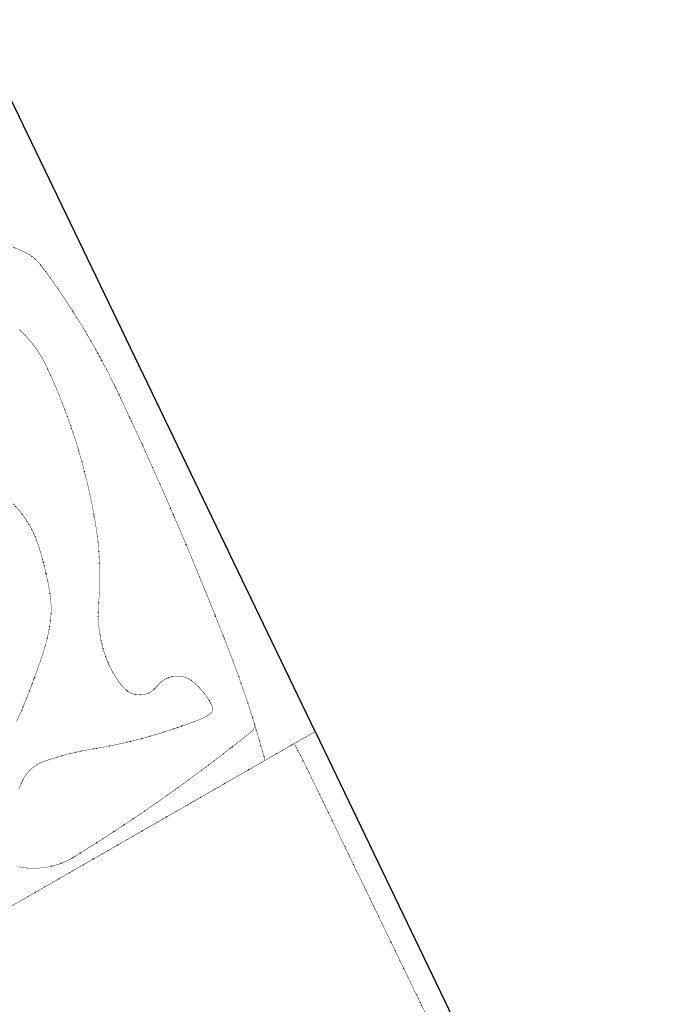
# Model space of a CAD drawing. Header units: millimetres. Extents: x 0 to 1134213, y -536989 to 313336.
# Tile 86 of 86: x 886236 to 949392, y 183978 to 280187. Entities that reach past the tile are written whole.
import ezdxf

# ---------------------------------------------------------------- set-up
doc = ezdxf.new("R2010")
doc.units = ezdxf.units.MM
doc.linetypes.add('DOT', pattern=[6.35, 0, -6.35])
doc.layers.add('scheiding_hek', color=7, linetype='Continuous', true_color=0x8a193f)
doc.layers.add('terreindeelbegroeid', color=7, linetype='DOT')

msp = doc.modelspace()

# ---------------------------------------------------------------- linework, layer by layer
at = {"layer": 'scheiding_hek'}
for q in [(881614.7, 280187.4), (949391.7, 139376.4)]:
    msp.add_line((915095.7, 210628.4), q, dxfattribs=at)
at = {"layer": 'terreindeelbegroeid'}
for points in [[(882533.8, 278278.4, 0), (906879.3, 227699.2, 0), (913800.6, 213319.3, 0), (915095.7, 210628.4, 0), (913041.7, 209448.4, 0), (910198.7, 207814.4, 0), (909120.7, 211555.4, 0), (908359.7, 213898.4, 0), (907546.7, 216224.4, 0), (906683.7, 218532.4, 0), (904686.7, 223586.4, 0), (902616.7, 228609.4, 0), (900472.7, 233603.4, 0), (898256.7, 238564.4, 0), (895967.7, 243492.4, 0), (894893.7, 245668.4, 0), (893748.7, 247808.4, 0), (892535.7, 249910.4, 0), (891253.7, 251970.4, 0), (889904.7, 253988.4, 0), (889050.7, 255189.4, 0), (888165.7, 256367.4, 0), (887938.7, 256630.4, 0), (887684.7, 256868.4, 0), (887212.7, 257213.4, 0), (886698.7, 257491.4, 0), (885523.7, 257987.4, 0)], [(885523.7, 257987.4, 0), (886698.7, 257491.4, 0), (887212.7, 257213.4, 0), (887684.7, 256868.4, 0), (887938.7, 256630.4, 0), (888165.7, 256367.4, 0), (889050.7, 255189.4, 0), (889904.7, 253988.4, 0), (891253.7, 251970.4, 0), (892535.7, 249910.4, 0), (893748.7, 247808.4, 0), (894893.7, 245668.4, 0), (895967.7, 243492.4, 0), (898256.7, 238564.4, 0), (900472.7, 233603.4, 0), (902616.7, 228609.4, 0), (904686.7, 223586.4, 0), (906683.7, 218532.4, 0), (907546.7, 216224.4, 0), (908359.7, 213898.4, 0), (909120.7, 211555.4, 0), (909154.7, 211330.4, 0), (909142.7, 211103.4, 0), (909082.7, 210884.4, 0), (909012.7, 210757.4, 0), (908912.7, 210652.4, 0), (906953.7, 209097.4, 0), (904972.7, 207571.4, 0), (902316.7, 205598.4, 0), (899623.7, 203677.4, 0), (896892.7, 201810.4, 0), (894125.7, 199997.4, 0), (891322.7, 198238.4, 0), (890657.7, 197904.4, 0), (890090.7, 197680.4, 0), (889459.7, 197491.4, 0), (888830.7, 197360.4, 0), (887873.7, 197266.4, 0), (887451.7, 197276.4, 0), (887029.7, 197285.4, 0), (886460.7, 197352.4, 0), (886164.7, 197410.4, 0)], [(886167.7, 249930.4, 0), (886821.7, 249292.4, 0), (887421.7, 248605.4, 0), (887965.7, 247871.4, 0), (888449.7, 247097.4, 0), (888870.7, 246287.4, 0), (889702.7, 244434.4, 0), (890470.7, 242553.4, 0), (891171.7, 240647.4, 0), (891806.7, 238718.4, 0), (892373.7, 236767.4, 0), (892872.7, 234798.4, 0), (893302.7, 232813.4, 0), (893663.7, 230814.4, 0), (893871.7, 229299.4, 0), (894003.7, 227776.4, 0), (894060.7, 226248.4, 0), (894040.7, 224719.4, 0), (893899.7, 222225.4, 0), (893929.7, 221256.4, 0), (894036.7, 220292.4, 0), (894218.7, 219340.4, 0), (894475.7, 218405.4, 0), (894710.7, 217740.4, 0), (894988.7, 217091.4, 0), (895307.7, 216462.4, 0), (895629.7, 215921.4, 0), (895989.7, 215405.4, 0), (896386.7, 214917.4, 0), (896657.7, 214658.4, 0), (896971.7, 214451.4, 0), (897316.7, 214303.4, 0), (897682.7, 214219.4, 0), (898057.7, 214202.4, 0), (898429.7, 214252.4, 0), (898786.7, 214368.4, 0), (899117.7, 214545.4, 0), (899411.7, 214779.4, 0), (899946.7, 215390.4, 0), (900289.7, 215661.4, 0), (900675.7, 215867.4, 0), (901092.7, 216000.4, 0), (901525.7, 216055.4, 0), (901962.7, 216031.4, 0), (902387.7, 215930.4, 0), (902787.7, 215753.4, 0), (903149.7, 215507.4, 0), (903705.7, 215001.4, 0), (904205.7, 214440.4, 0), (904645.7, 213831.4, 0), (905020.7, 213179.4, 0), (905083.7, 212990.4, 0), (905088.7, 212791.4, 0), (905035.7, 212599.4, 0), (904929.7, 212431.4, 0), (904778.7, 212301.4, 0), (904232.7, 211994.4, 0), (903659.7, 211743.4, 0), (901740.7, 211049.4, 0), (899801.7, 210415.4, 0), (898275.7, 209971.4, 0), (896735.7, 209583.4, 0), (895181.7, 209251.4, 0), (892350.7, 208745.4, 0), (891095.7, 208460.4, 0), (889854.7, 208119.4, 0), (888630.7, 207724.4, 0), (888181.7, 207534.4, 0), (887760.7, 207287.4, 0), (887376.7, 206986.4, 0), (887034.7, 206638.4, 0), (886740.7, 206248.4, 0), (886500.7, 205824.4, 0), (886161.7, 205000.4, 0)], [(886161.7, 205000.4, 0), (886500.7, 205824.4, 0), (886740.7, 206248.4, 0), (887034.7, 206638.4, 0), (887376.7, 206986.4, 0), (887760.7, 207287.4, 0), (888181.7, 207534.4, 0), (888630.7, 207724.4, 0), (889854.7, 208119.4, 0), (891095.7, 208460.4, 0), (892350.7, 208745.4, 0), (895181.7, 209251.4, 0), (896735.7, 209583.4, 0), (898275.7, 209971.4, 0), (899801.7, 210415.4, 0), (901740.7, 211049.4, 0), (903659.7, 211743.4, 0), (904232.7, 211994.4, 0), (904778.7, 212301.4, 0), (904929.7, 212431.4, 0), (905035.7, 212599.4, 0), (905088.7, 212791.4, 0), (905083.7, 212990.4, 0), (905020.7, 213179.4, 0), (904645.7, 213831.4, 0), (904205.7, 214440.4, 0), (903705.7, 215001.4, 0), (903149.7, 215507.4, 0), (902787.7, 215753.4, 0), (902387.7, 215930.4, 0), (901962.7, 216031.4, 0), (901525.7, 216055.4, 0), (901092.7, 216000.4, 0), (900675.7, 215867.4, 0), (900289.7, 215661.4, 0), (899946.7, 215390.4, 0), (899411.7, 214779.4, 0), (899117.7, 214545.4, 0), (898786.7, 214368.4, 0), (898429.7, 214252.4, 0), (898057.7, 214202.4, 0), (897682.7, 214219.4, 0), (897316.7, 214303.4, 0), (896971.7, 214451.4, 0), (896657.7, 214658.4, 0), (896386.7, 214917.4, 0), (895989.7, 215405.4, 0), (895629.7, 215921.4, 0), (895307.7, 216462.4, 0), (894988.7, 217091.4, 0), (894710.7, 217740.4, 0), (894475.7, 218405.4, 0), (894218.7, 219340.4, 0), (894036.7, 220292.4, 0), (893929.7, 221256.4, 0), (893899.7, 222225.4, 0), (894040.7, 224719.4, 0), (894060.7, 226248.4, 0), (894003.7, 227776.4, 0), (893871.7, 229299.4, 0), (893663.7, 230814.4, 0), (893302.7, 232813.4, 0), (892872.7, 234798.4, 0), (892373.7, 236767.4, 0), (891806.7, 238718.4, 0), (891171.7, 240647.4, 0), (890470.7, 242553.4, 0), (889702.7, 244434.4, 0), (888870.7, 246287.4, 0), (888449.7, 247097.4, 0), (887965.7, 247871.4, 0), (887421.7, 248605.4, 0), (886821.7, 249292.4, 0), (886167.7, 249930.4, 0)], [(885939.7, 211639.4, 0), (886338.7, 212479.4, 0), (887145.7, 214459.4, 0), (887892.7, 216463.4, 0), (888580.7, 218488.4, 0), (888862.7, 219464.4, 0), (889082.7, 220455.4, 0), (889240.7, 221458.4, 0), (889300.7, 222129.4, 0), (889311.7, 222803.4, 0), (889274.7, 223476.4, 0), (889190.7, 224144.4, 0), (888964.7, 225373.4, 0), (888691.7, 226592.4, 0), (888372.7, 227799.4, 0), (888006.7, 228994.4, 0), (887705.7, 229793.4, 0), (887333.7, 230562.4, 0), (886894.7, 231294.4, 0), (886392.7, 231985.4, 0), (885638.7, 232870.4, 0)], [(885638.7, 232870.4, 0), (886392.7, 231985.4, 0), (886894.7, 231294.4, 0), (887333.7, 230562.4, 0), (887705.7, 229793.4, 0), (888006.7, 228994.4, 0), (888372.7, 227799.4, 0), (888691.7, 226592.4, 0), (888964.7, 225373.4, 0), (889190.7, 224144.4, 0), (889274.7, 223476.4, 0), (889311.7, 222803.4, 0), (889300.7, 222129.4, 0), (889240.7, 221458.4, 0), (889082.7, 220455.4, 0), (888862.7, 219464.4, 0), (888580.7, 218488.4, 0), (887892.7, 216463.4, 0), (887145.7, 214459.4, 0), (886338.7, 212479.4, 0), (885939.7, 211639.4, 0)], [(886164.7, 197410.4, 0), (886460.7, 197352.4, 0), (887029.7, 197285.4, 0), (887451.7, 197276.4, 0), (887873.7, 197266.4, 0), (888830.7, 197360.4, 0), (889459.7, 197491.4, 0), (890090.7, 197680.4, 0), (890657.7, 197904.4, 0), (891322.7, 198238.4, 0), (894125.7, 199997.4, 0), (896892.7, 201810.4, 0), (899623.7, 203677.4, 0), (902316.7, 205598.4, 0), (904972.7, 207571.4, 0), (906953.7, 209097.4, 0), (908912.7, 210652.4, 0), (909012.7, 210757.4, 0), (909082.7, 210884.4, 0), (909142.7, 211103.4, 0), (909154.7, 211330.4, 0), (909120.7, 211555.4, 0), (910198.7, 207814.4, 0), (884699.7, 193160.4, 0)], [(866754.7, 182575.4, 0), (884699.7, 193160.4, 0), (910198.7, 207814.4, 0), (913041.7, 209448.4, 0), (913847.7, 207956.4, 0), (944190.7, 145198.4, 0)]]:
    msp.add_polyline3d(points, dxfattribs=at)
msp.add_polyline3d([(949391.7, 139376.4, 0), (948840.7, 140296.4, 0), (948223.7, 141173.4, 0), (947544.7, 142003.4, 0), (946757.7, 142855.4, 0), (945935.7, 143672.4, 0), (945079.7, 144454.4, 0), (944190.7, 145198.4, 0), (913847.7, 207956.4, 0), (913041.7, 209448.4, 0), (915095.7, 210628.4, 0), (915830.7, 209100.4, 0), (934078.7, 171190.4, 0)], close=True, dxfattribs=at)

doc.saveas('drawing.dxf')
